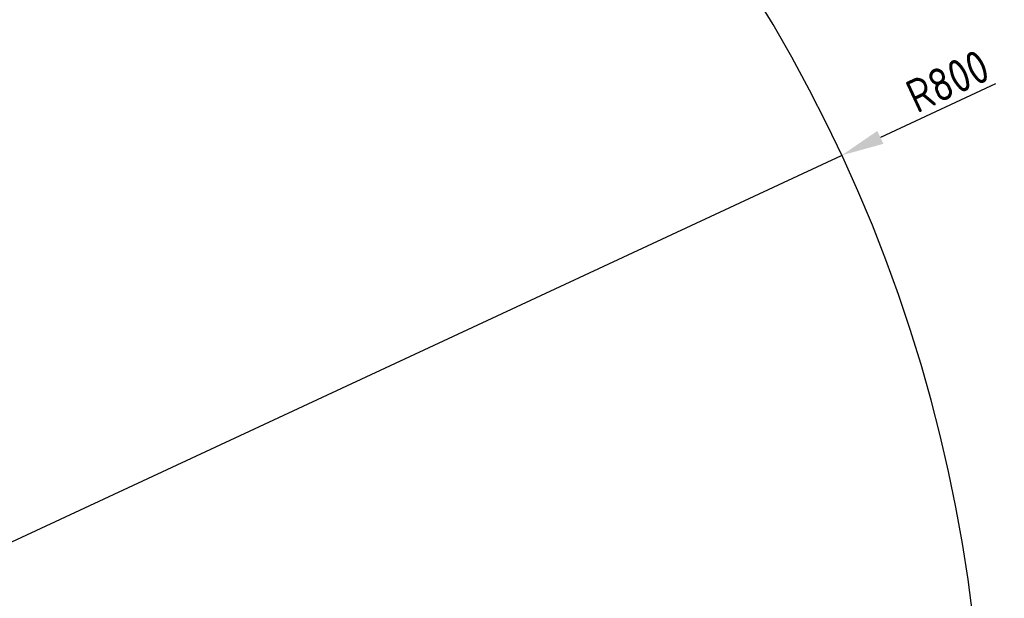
# Model space of a CAD drawing. Header units: millimetres. Extents: x 13873 to 18697, y 1443 to 6366.
# Tile 13 of 27: x 16178 to 16696, y 3491 to 3795. Entities that reach past the tile are written whole.
import ezdxf

# ---------------------------------------------------------------- set-up
doc = ezdxf.new("R2010")
doc.units = ezdxf.units.MM
doc.header["$PDSIZE"] = -1
doc.styles.add('标准汉字', font='gbenor.shx', dxfattribs={"bigfont": 'gbcbig.shx'})
doc.dimstyles.new('ISO-25', dxfattribs={"dimscale": 5, "dimtxt": 3.5, "dimasz": 4.5, "dimexe": 3.5, "dimexo": 0.625, "dimtad": 1, "dimdec": 1, "dimdsep": 46, "dimtxsty": '标准汉字', "dimcen": 2.5, "dimclrd": 1, "dimclre": 1, "dimadec": 0, "dimazin": 0, "dimtfac": 1, "dimtdec": 1, "dimtmove": 1, "dimatfit": 3, "dimfxl": 1, "dimarcsym": 0})

# ---------------------------------------------------------------- blocks, each defined once
blk = doc.blocks.new('*D28')
at = {"color": 1, "lineweight": -2, "transparency": 16777216}
for p, q in [((16691.18, 3760.86), (16630.73, 3732.71)), ((15885.1, 3385.53), (16610.33, 3723.22))]:
    blk.add_line(p, q, dxfattribs=at)
at = {"color": 1, "transparency": 16777216}
blk.add_solid([(16629.15, 3736.11), (16632.31, 3729.32), (16610.33, 3723.22)], dxfattribs=at)
at = {"layer": 'Defpoints', "color": 0, "transparency": 16777216}
for p in [(16610.33, 3723.22), (15885.1, 3385.53)]:
    blk.add_point(p, dxfattribs=at)
at = {"color": 0, "transparency": 16777216, "insert": (16666.14, 3762.3), "char_height": 17.5, "attachment_point": 5, "rotation": 24.9678, "style": '标准汉字'}
blk.add_mtext('R800', dxfattribs=at)

msp = doc.modelspace()

# ---------------------------------------------------------------- linework, layer by layer
at = {"color": 4}
msp.add_arc((15885.1, 3385.53), 800, 225, 135, dxfattribs=at)

# ---------------------------------------------------------------- dimensions: what is measured, and where the dimension line sits
dim = msp.add_radius_dim(center=(15885.1, 3385.53), mpoint=(16610.33, 3723.22), dimstyle='ISO-25')
dim.commit()
dim.dimension.update_dxf_attribs({"geometry": '*D28', "text_midpoint": (16666.14, 3762.3)})

doc.saveas('drawing.dxf')
